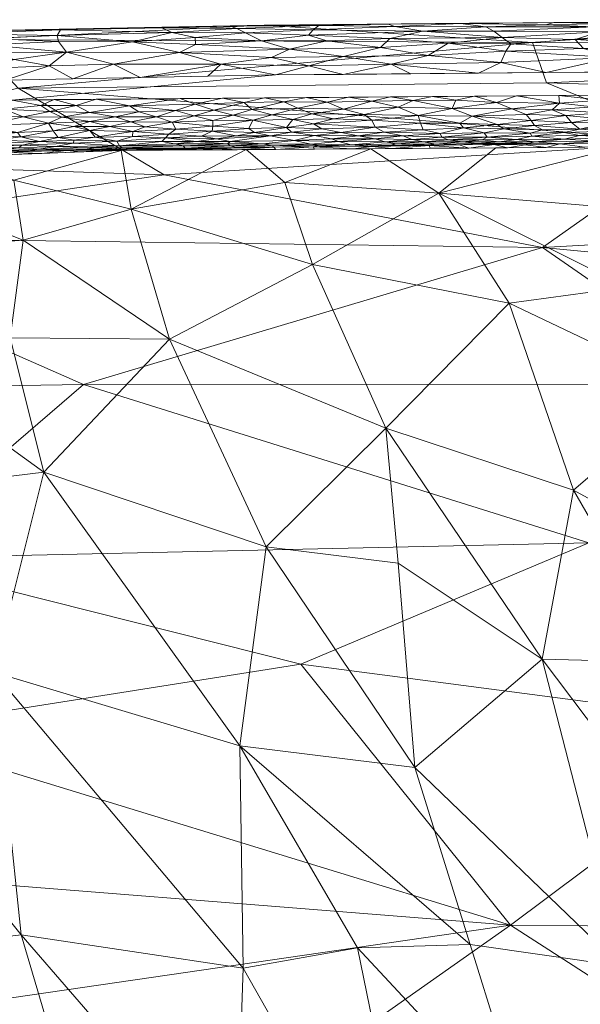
# Model space of a CAD drawing. Header units: millimetres. Extents: x -275 to 275, y 0 to 461.
# Tile 56 of 85: x -67 to -39, y 412 to 461. Entities that reach past the tile are written whole.
import ezdxf

# ---------------------------------------------------------------- set-up
doc = ezdxf.new("R2010")
doc.units = ezdxf.units.MM
doc.layers.add('A-GENM', color=13, linetype='Continuous')

# ---------------------------------------------------------------- blocks, each defined once
blk = doc.blocks.new('MODEL_CCAS1511-1000410R0 - MODEL_CCAS1511-1000410R0-465174-Preview')
at = {"layer": 'A-GENM', "lineweight": 9}
mesh = blk.add_polyface(dxfattribs=at)
corners = [(-272.167, 0), (-272.319, -150.975), (-272.479, -301.95), (-272.223, -329.002), (-270.726, -356.013), (-266.536, -382.739), (-256.83, -407.989), (-238.784, -428.131), (-214.858, -440.747), (-188.814, -448.06), (-162.114, -452.412), (-135.192, -455.069), (-108.188, -456.694), (-81.152, -457.659), (-54.105, -458.187), (-27.053, -458.42), (0, -458.452), (27.053, -458.42), (54.105, -458.187), (81.152, -457.659), (108.188, -456.694), (135.192, -455.069), (162.114, -452.412), (188.814, -448.059), (214.858, -440.746), (238.784, -428.131), (256.83, -407.989), (266.536, -382.739), (270.726, -356.013), (272.223, -329.002), (272.479, -301.95), (272.319, -150.975), (272.167, 0), (-271.479, -141.65), (-253.734, -118.36), (-222.049, -117.596), (-190.328, -117.596), (-158.607, -117.596), (-126.885, -117.596), (-95.164, -117.596), (-63.443, -117.596), (-31.721, -117.596), (0, -117.596), (15.006, -117.596), (30.013, -117.596), (45.019, -117.596), (60.026, -117.596), (75.032, -117.596), (90.039, -117.596), (105.045, -117.596), (120.051, -117.596), (135.058, -117.596), (150.064, -117.596), (165.071, -117.596), (180.077, -117.596), (195.083, -117.596), (210.09, -117.596), (225.096, -117.596), (240.103, -117.596), (255.062, -118.77), (267.363, -127.255), (271.479, -141.65), (271.5, -276.207), (270.746, -343.476), (267.133, -376.894), (262.881, -393.154), (255.834, -408.391), (245.398, -421.522), (232.048, -431.692), (216.932, -439.027), (200.945, -444.221), (167.942, -450.629), (134.487, -454.07), (67.276, -456.933), (0, -457.5), (-67.276, -456.933), (-134.485, -454.07), (-167.944, -450.629), (-200.946, -444.221), (-216.933, -439.027), (-232.048, -431.692), (-245.398, -421.522), (-255.835, -408.389), (-262.881, -393.152), (-267.133, -376.893), (-270.746, -343.476), (-271.5, -276.208), (0, -47.739), (12.205, -52.795), (17.261, -65), (12.205, -77.205), (0, -82.261), (-12.205, -77.205), (-17.261, -65), (-12.205, -52.795), (263.622, -390.318), (260.818, -397.614), (250.836, -414.68), (243.217, -423.183), (232.089, -431.661), (231.82, -431.802), (-231.823, -431.801), (-232.088, -431.662), (-243.217, -423.183), (-250.833, -414.683), (-260.819, -397.613), (-263.623, -390.318)]
mesh.append_faces([[corners[k] for k in face] for face in [(83, 105, 106), (98, 99, 25), (67, 97, 98), (80, 101, 102), (102, 103, 7), (68, 99, 100), (81, 103, 104), (65, 95, 96)]])
mesh.append_faces([[corners[k] for k in face] for face in [(8, 79, 101), (66, 26, 96), (69, 24, 100)]], dxfattribs={"vtx0": -1})
mesh.append_faces([[corners[k] for k in face] for face in [(0, 87, 32), (2, 86, 1), (4, 85, 3), (9, 78, 8), (14, 75, 13), (70, 24, 69)]], dxfattribs={"vtx0": -1, "vtx1": -1})
mesh.append_faces([[corners[k] for k in face] for face in [(94, 0, 38, 39)]], dxfattribs={"vtx0": -1, "vtx1": -1, "vtx3": -1})
mesh.append_faces([[corners[k] for k in face] for face in [(0, 35, 36), (33, 0, 1, 86), (92, 41, 42), (89, 48, 49, 88), (32, 58, 59), (62, 30, 31), (30, 62, 63), (90, 44, 45), (10, 76, 77), (75, 14, 15, 74), (28, 63, 64, 27), (23, 70, 71, 22), (70, 23, 24), (72, 21, 22, 71)]], dxfattribs={"vtx0": -1, "vtx2": -1})
mesh.append_faces([[corners[k] for k in face] for face in [(0, 36, 37, 38), (32, 52, 53, 54), (89, 46, 47, 48), (76, 10, 11, 12), (74, 15, 16, 17), (63, 28, 29, 30), (73, 18, 19, 20)]], dxfattribs={"vtx0": -1, "vtx3": -1})
mesh.append_faces([[corners[k] for k in face] for face in [(97, 26, 66)]], dxfattribs={"vtx1": -1})
mesh.append_faces([[corners[k] for k in face] for face in [(94, 87, 0), (87, 88, 32), (33, 34, 0), (34, 35, 0), (50, 51, 88, 49), (57, 58, 32, 56), (55, 56, 32, 54), (60, 61, 32), (59, 60, 32), (78, 79, 8)]], dxfattribs={"vtx1": -1, "vtx2": -1})
mesh.append_faces([[corners[k] for k in face] for face in [(51, 52, 32, 88)]], dxfattribs={"vtx1": -1, "vtx2": -1, "vtx3": -1})
mesh.append_faces([[corners[k] for k in face] for face in [(93, 94, 39, 40), (92, 93, 40, 41), (91, 92, 42, 43), (90, 91, 43, 44), (85, 86, 2, 3), (45, 46, 89, 90), (31, 32, 61, 62), (84, 85, 4, 5), (77, 78, 9, 10), (75, 76, 12, 13), (73, 74, 17, 18), (72, 73, 20, 21)]], dxfattribs={"vtx1": -1, "vtx3": -1})
mesh.append_faces([[corners[k] for k in face] for face in [(64, 95, 27), (5, 106, 84), (82, 105, 6), (6, 104, 82)]], dxfattribs={"vtx2": -1})
mesh = blk.add_polyface(dxfattribs=at)
corners = [(30.316, -447.544, -19.916), (24.459, -451.707, -12.616), (35.324, -451.393, -13.206), (48.597, -440.514, -29.288), (52.256, -448.697, -18.038), (59.408, -444.97, -23.636), (55.716, -413.498, -55.065), (66.826, -415.168, -53.981), (56.093, -402.76, -63.354), (54.575, -434.586, -35.925), (46.46, -397.149, -67.131), (37.518, -390.761, -71.303), (41.475, -405.345, -61.042), (44.374, -414.696, -53.836), (47.147, -423.545, -46.399), (55.885, -424.622, -45.596), (40.765, -428.956, -41.337), (39.204, -437.411, -32.743), (45.932, -452.274, -11.134), (49.335, -454.498, -2.496), (53.645, -452.814, -9.585), (33.348, -442.446, -26.857), (42.427, -446.771, -21.075), (35.3, -395.109, -68.269), (26.626, -394.637, -68.41), (36.822, -413.61, -54.556), (50.014, -414.514, -54.108), (47.974, -433.772, -36.689), (63.188, -402.887, -63.473), (53.526, -387.687, -73.849), (65.699, -438.321, -31.955), (34.227, -428.791, -41.405), (61.328, -451.47, -12.664), (55.578, -454.453, -2.496), (36.521, -447.566, -19.884), (36.85, -454.587, -2.496), (43.093, -454.542, -2.496), (27.638, -454.653, -2.496), (29.727, -432.231, -38.031), (24.324, -442.714, -26.481), (61.82, -454.408, -2.497), (26.863, -421.48, -47.881), (29.094, -413.493, -54.514)]
mesh.append_faces([[corners[k] for k in face] for face in [(0, 1, 2), (3, 4, 5), (6, 7, 8), (3, 5, 9), (10, 11, 12), (13, 14, 15), (3, 16, 17), (18, 19, 20), (17, 21, 22), (23, 24, 12), (25, 12, 24), (6, 26, 15), (27, 14, 16), (8, 28, 29), (6, 8, 10), (26, 10, 12), (15, 9, 30), (14, 9, 15), (3, 27, 16), (16, 31, 17), (4, 3, 22), (18, 4, 22), (32, 5, 4), (20, 4, 18), (32, 20, 33), (18, 22, 34), (34, 21, 0), (1, 37, 2), (15, 26, 13), (16, 14, 25), (12, 11, 23), (21, 17, 38), (22, 3, 17), (0, 21, 39), (32, 4, 20), (38, 31, 41), (42, 16, 25), (42, 41, 31), (17, 31, 38), (42, 31, 16), (34, 0, 2), (18, 34, 2), (21, 34, 22), (10, 26, 6), (26, 12, 13), (12, 25, 13), (25, 14, 13), (3, 9, 27), (14, 27, 9), (35, 18, 2)]], dxfattribs={"vtx0": -1, "vtx1": -1, "vtx2": -1})
mesh.append_faces([[corners[k] for k in face] for face in [(18, 35, 36), (20, 19, 33)]], dxfattribs={"vtx0": -1, "vtx2": -1})
mesh.append_faces([[corners[k] for k in face] for face in [(37, 35, 2), (33, 40, 32), (36, 19, 18)]], dxfattribs={"vtx1": -1, "vtx2": -1})
mesh = blk.add_polyface(dxfattribs=at)
corners = [(94.624, -437.272, -33.219), (82.938, -432.128, -38.789), (87.107, -440.74, -29.096), (85.34, -451.174, -12.461), (74.011, -452.821, -8.707), (77.7, -453.832, -2.497), (84.142, -407.61, -60.498), (85.832, -397.894, -67.854), (71.01, -389.631, -73.159), (55.716, -413.498, -55.065), (68.203, -428.311, -42.384), (66.826, -415.168, -53.981), (73.903, -414.342, -54.839), (75.61, -407.171, -60.599), (63.188, -402.887, -63.473), (59.408, -444.97, -23.636), (65.699, -438.321, -31.955), (54.575, -434.586, -35.925), (85.641, -453.544, -2.497), (93.8, -451.4, -11.382), (55.885, -424.622, -45.596), (66.725, -449.919, -15.701), (67.383, -445.031, -23.529), (74.636, -424.898, -45.696), (80.409, -423.994, -46.628), (84.031, -419.55, -50.662), (89.081, -429.077, -41.921), (88.467, -447.26, -19.859), (80.695, -442.979, -26.255), (80.801, -447.925, -18.943), (64.671, -394.861, -69.317), (95.866, -422.645, -48.094), (76.652, -433.279, -37.538), (56.093, -402.76, -63.354), (72.788, -437.455, -32.983), (69.76, -454.12, -2.497), (67.199, -452.923, -8.761), (61.82, -454.408, -2.497), (74.476, -444.673, -23.989), (61.328, -451.47, -12.664), (72.898, -449.419, -16.502)]
mesh.append_faces([[corners[k] for k in face] for face in [(35, 36, 37), (5, 4, 35)]], dxfattribs={"vtx0": -1, "vtx1": -1})
mesh.append_faces([[corners[k] for k in face] for face in [(0, 1, 2), (3, 4, 5), (6, 7, 8), (9, 10, 11), (12, 13, 14), (15, 16, 17), (3, 18, 19), (20, 16, 10), (15, 21, 22), (12, 23, 24), (25, 24, 26), (27, 28, 29), (14, 13, 30), (13, 8, 30), (25, 31, 6), (12, 14, 11), (32, 23, 10), (12, 25, 13), (23, 12, 11), (28, 27, 2), (25, 6, 13), (8, 13, 6), (11, 14, 33), (9, 20, 10), (10, 34, 32), (16, 38, 34), (16, 22, 38), (21, 39, 36), (4, 3, 29), (29, 28, 38), (35, 4, 36), (21, 36, 4), (21, 4, 40), (37, 36, 39), (22, 21, 40), (15, 39, 21), (38, 22, 40), (15, 22, 16), (40, 4, 29), (38, 28, 34), (28, 2, 32), (16, 34, 10), (28, 32, 34), (23, 32, 1), (23, 1, 24), (10, 23, 11), (26, 1, 0), (25, 12, 24), (40, 29, 38), (27, 29, 3), (2, 1, 32), (1, 26, 24)]], dxfattribs={"vtx0": -1, "vtx1": -1, "vtx2": -1})
mesh.append_faces([[corners[k] for k in face] for face in [(3, 5, 18)]], dxfattribs={"vtx0": -1, "vtx2": -1})
mesh = blk.add_polyface(dxfattribs=at)
corners = [(54.681, -460.68, -2.499), (41.249, -459.806, -20.717), (69.236, -459.955, -16.054), (38.429, -434.774, -97.266), (52.845, -428.714, -107.791), (73.82, -433.992, -98.105), (0, -429.661, -105.354), (0, -420.151, -120.75), (29.063, -425.591, -112.863), (27.34, -460.919, -2.526), (0, -460.952, -2.565), (0, -459.599, -20.606), (30.889, -442.721, -81.184), (0, -445.669, -72.919), (0, -438.222, -89.41), (40.551, -457.791, -34.389), (0, -456.521, -38.434), (33.284, -454.829, -47.428), (40.75, -449.55, -64.58), (63.703, -442.71, -81.213), (80.508, -450.093, -61.958), (0, -451.826, -55.906), (28.369, -398.728, -150), (53.455, -407.83, -138.143), (30.473, -407.995, -138.237), (19.256, -415.463, -128), (0, -409.838, -135.62), (56.788, -398.258, -150), (84.236, -397.237, -150), (74.074, -411.036, -133.234), (42.348, -415.649, -127.754), (59.671, -453.186, -53.372), (82.359, -453.947, -49.27), (0, -398.847, -150), (77.597, -418.465, -122.782), (74.026, -425.361, -112.59), (66.973, -457.521, -34.97), (85.101, -442.366, -80.885), (82.021, -460.137, -2.486)]
mesh.append_faces([[corners[k] for k in face] for face in [(13, 18, 21), (21, 17, 16), (0, 2, 38)]], dxfattribs={"vtx0": -1, "vtx1": -1})
mesh.append_faces([[corners[k] for k in face] for face in [(0, 1, 2), (3, 4, 5), (15, 16, 17), (9, 11, 1), (18, 19, 20), (14, 3, 12), (17, 21, 18), (18, 12, 19), (22, 23, 24), (6, 8, 3), (3, 8, 4), (23, 30, 24), (31, 20, 32), (24, 30, 25), (34, 30, 29), (25, 8, 7), (4, 30, 35), (19, 12, 3), (18, 13, 12), (31, 18, 20), (1, 15, 36), (18, 31, 17), (36, 17, 31), (36, 31, 32), (5, 4, 35), (30, 4, 8), (3, 5, 19), (37, 20, 19), (5, 37, 19), (30, 34, 35), (8, 25, 30), (26, 24, 25), (27, 29, 23), (29, 30, 23), (36, 2, 1), (15, 1, 11), (17, 36, 15)]], dxfattribs={"vtx0": -1, "vtx1": -1, "vtx2": -1})
mesh.append_faces([[corners[k] for k in face] for face in [(12, 13, 14), (25, 7, 26), (24, 33, 22), (15, 11, 16), (3, 14, 6), (23, 22, 27)]], dxfattribs={"vtx0": -1, "vtx2": -1})
mesh.append_faces([[corners[k] for k in face] for face in [(10, 11, 9)]], dxfattribs={"vtx1": -1})
mesh.append_faces([[corners[k] for k in face] for face in [(6, 7, 8), (0, 9, 1), (27, 28, 29), (26, 33, 24)]], dxfattribs={"vtx1": -1, "vtx2": -1})
mesh = blk.add_polyface(dxfattribs=at)
corners = [(66.944, -454.549, -1.271), (69.744, -454.435, -1.418), (67.955, -454.416, -1.596), (68.15, -454.919, -0.662), (65.916, -454.855, -0.787), (66.85, -455.093, -0.523), (66.453, -454.395, -1.81), (65.936, -454.481, -1.509), (68.414, -455.16, -0.445), (65.223, -455.396, -0.332), (65.454, -455.775, -0.157), (67.015, -455.314, -0.36), (66.729, -456.096, -0.063), (65.388, -456.366, -0.024), (67.68, -456.484, -0.008), (69.142, -454.73, -0.867), (66.797, -454.678, -1.02), (67.638, -454.33, -2.076), (68.714, -455.655, -0.176), (69.062, -455.381, -0.297), (70.185, -455.156, -0.421), (64.229, -454.768, -0.954), (71.113, -455.838, -0.101), (69.256, -456.142, -0.045), (69.76, -454.12, -2.497), (67.775, -454.192, -2.497), (70.814, -454.262, -2.103), (71.057, -454.615, -0.977), (69.262, -454.567, -1.132), (71.243, -454.828, -0.689), (65.101, -454.609, -1.215), (70.099, -456.509, -0.003), (69.376, -456.844), (65.835, -456.659, -0.001), (67.276, -456.933), (64.788, -456.068, -0.077), (65.174, -456.951), (69.824, -454.341, -1.746), (65.79, -454.264, -2.497), (64.58, -454.402, -1.973), (64.974, -455.059, -0.586)]
mesh.append_faces([[corners[k] for k in face] for face in [(32, 14, 34), (34, 33, 36)]], dxfattribs={"vtx0": -1, "vtx1": -1})
mesh.append_faces([[corners[k] for k in face] for face in [(0, 1, 2), (3, 4, 5), (6, 7, 2), (3, 5, 8), (9, 10, 11), (12, 13, 14), (15, 16, 4), (2, 17, 6), (18, 11, 10), (19, 20, 8), (21, 4, 16), (12, 18, 10), (22, 18, 23), (17, 26, 24), (15, 27, 28), (16, 15, 28), (29, 15, 3), (30, 0, 7), (14, 31, 23), (14, 32, 31), (12, 14, 23), (33, 34, 14), (18, 12, 23), (35, 13, 12), (12, 10, 35), (9, 11, 5), (14, 13, 33), (2, 1, 37), (17, 2, 37), (2, 7, 0), (17, 37, 26), (17, 38, 39), (17, 39, 6), (39, 7, 6), (0, 30, 16), (16, 28, 0), (0, 28, 1), (5, 4, 40), (15, 4, 3), (9, 5, 40), (8, 5, 11), (19, 11, 18), (3, 8, 20), (11, 19, 8)]], dxfattribs={"vtx0": -1, "vtx1": -1, "vtx2": -1})
mesh.append_faces([[corners[k] for k in face] for face in [(17, 24, 25)]], dxfattribs={"vtx0": -1, "vtx2": -1})
mesh.append_faces([[corners[k] for k in face] for face in [(25, 38, 17)]], dxfattribs={"vtx1": -1, "vtx2": -1})
mesh = blk.add_polyface(dxfattribs=at)
corners = [(37.975, -456.012, -0.213), (39.594, -456.167, -0.149), (39.307, -455.811, -0.304), (36.75, -454.766, -1.955), (38.638, -454.574, -2.496), (36.706, -454.588, -2.496), (39.89, -454.737, -1.965), (39.65, -454.981, -1.172), (41.144, -454.836, -1.496), (38, -454.868, -1.487), (41.625, -454.699, -2.123), (40.569, -454.56, -2.496), (41.326, -455.903, -0.247), (38.911, -455.154, -0.891), (41.282, -455.131, -0.891), (38.885, -455.48, -0.533), (37.412, -455.372, -0.646), (37.15, -455.57, -0.473), (36.963, -455.065, -1.06), (41.455, -454.755, -1.787), (42.056, -454.956, -1.176), (41.379, -455.282, -0.702), (39.665, -455.301, -0.699), (40.268, -456.446, -0.071), (41.565, -456.206, -0.13), (38.225, -456.597, -0.046), (35.697, -456.807, -0.02), (37.809, -456.932, -0.007), (42.293, -456.5, -0.056), (41.146, -455.659, -0.384), (39.945, -457.164), (39.896, -456.77, -0.02), (35.706, -455.233, -0.822), (36.027, -456.067, -0.198), (37.749, -456.295, -0.115), (37.527, -455.786, -0.327), (40.751, -455.447, -0.546), (42.501, -454.547, -2.496), (42.047, -457.146), (42.682, -455.486, -0.498), (37.843, -457.181)]
mesh.append_faces([[corners[k] for k in face] for face in [(11, 10, 37), (30, 27, 40)]], dxfattribs={"vtx0": -1, "vtx1": -1})
mesh.append_faces([[corners[k] for k in face] for face in [(0, 1, 2), (4, 3, 6), (7, 8, 9), (10, 11, 6), (2, 1, 12), (7, 13, 14), (9, 8, 6), (15, 16, 17), (18, 13, 7), (9, 6, 3), (19, 6, 8), (7, 20, 8), (21, 14, 22), (1, 23, 24), (25, 26, 27), (24, 23, 28), (12, 29, 2), (14, 13, 22), (18, 7, 9), (20, 7, 14), (27, 30, 31), (32, 13, 18), (16, 15, 22), (0, 33, 34), (1, 0, 34), (35, 0, 2), (34, 25, 23), (1, 24, 12), (34, 23, 1), (31, 28, 23), (15, 2, 29), (35, 2, 15), (15, 17, 35), (22, 15, 36), (22, 36, 21), (16, 22, 13), (13, 32, 16), (6, 19, 10), (29, 36, 15), (29, 39, 36), (25, 27, 31), (23, 25, 31)]], dxfattribs={"vtx0": -1, "vtx1": -1, "vtx2": -1})
mesh.append_faces([[corners[k] for k in face] for face in [(3, 4, 5)]], dxfattribs={"vtx0": -1, "vtx2": -1})
mesh.append_faces([[corners[k] for k in face] for face in [(11, 4, 6), (30, 38, 31)]], dxfattribs={"vtx1": -1, "vtx2": -1})
mesh = blk.add_polyface(dxfattribs=at)
corners = [(41.455, -454.755, -1.787), (41.144, -454.836, -1.496), (42.918, -454.846, -1.417), (43.666, -455.297, -0.66), (45.794, -455.069, -0.913), (43.516, -455.07, -0.948), (44.15, -457.128), (45.085, -456.921, -0.003), (43.054, -456.817, -0.012), (43.774, -454.934, -1.184), (45.47, -454.937, -1.142), (44.02, -454.765, -1.638), (44.433, -454.533, -2.496), (42.501, -454.547, -2.496), (43.174, -454.715, -1.908), (46.701, -454.838, -1.329), (44.749, -454.84, -1.38), (44.88, -455.782, -0.289), (46.861, -455.775, -0.28), (44.699, -455.543, -0.437), (45.268, -456.505, -0.049), (42.047, -457.146), (39.896, -456.77, -0.02), (44.264, -456.121, -0.148), (42.293, -456.5, -0.056), (46.972, -456.153, -0.128), (42.682, -455.486, -0.498), (41.379, -455.282, -0.702), (46.252, -457.11), (42.056, -454.956, -1.176), (41.282, -455.131, -0.891), (41.565, -456.206, -0.13), (41.326, -455.903, -0.247), (43.015, -455.713, -0.339), (45.87, -455.256, -0.677), (46.099, -454.727, -1.7), (44.929, -454.694, -1.92), (40.751, -455.447, -0.546), (41.625, -454.699, -2.123), (41.146, -455.659, -0.384), (46.421, -454.654, -2.077)]
mesh.append_faces([[corners[k] for k in face] for face in [(28, 7, 6), (6, 8, 21)]], dxfattribs={"vtx0": -1, "vtx1": -1})
mesh.append_faces([[corners[k] for k in face] for face in [(0, 1, 2), (3, 4, 5), (6, 7, 8), (9, 5, 10), (0, 2, 11), (10, 15, 16), (17, 18, 19), (8, 7, 20), (21, 8, 22), (20, 23, 24), (23, 20, 25), (19, 3, 26), (3, 27, 26), (5, 29, 30), (29, 9, 2), (5, 30, 27), (5, 4, 10), (23, 31, 24), (32, 23, 33), (4, 3, 34), (19, 34, 3), (14, 0, 11), (10, 16, 9), (2, 9, 16), (5, 9, 29), (2, 16, 11), (29, 2, 1), (16, 35, 11), (36, 11, 35), (12, 14, 36), (24, 22, 8), (20, 24, 8), (26, 27, 37), (5, 27, 3), (38, 0, 14), (14, 13, 38), (23, 32, 31), (39, 32, 33), (26, 39, 33), (19, 26, 33), (19, 33, 17), (33, 23, 17), (25, 17, 23), (12, 36, 40), (11, 36, 14)]], dxfattribs={"vtx0": -1, "vtx1": -1, "vtx2": -1})
mesh.append_faces([[corners[k] for k in face] for face in [(12, 13, 14)]], dxfattribs={"vtx1": -1, "vtx2": -1})
mesh = blk.add_polyface(dxfattribs=at)
corners = [(44.929, -454.694, -1.92), (46.099, -454.727, -1.7), (46.421, -454.654, -2.077), (49.675, -456.209, -0.102), (46.972, -456.153, -0.128), (47.973, -456.571, -0.034), (45.87, -455.256, -0.677), (48.668, -455.332, -0.57), (47.743, -455.144, -0.781), (45.47, -454.937, -1.142), (47.278, -454.954, -1.071), (46.701, -454.838, -1.329), (49.13, -454.986, -0.978), (46.365, -454.519, -2.496), (48.297, -454.505, -2.496), (44.749, -454.84, -1.38), (48.362, -454.664, -1.87), (48.063, -454.745, -1.548), (50.325, -454.689, -1.649), (46.718, -455.45, -0.49), (46.861, -455.775, -0.28), (49.118, -455.568, -0.384), (50.824, -455.316, -0.56), (50.962, -454.854, -1.174), (48.629, -454.844, -1.261), (49.296, -454.61, -2.172), (49.294, -455.918, -0.201), (45.268, -456.505, -0.049), (50.707, -456.483, -0.042), (47.225, -456.913, -0.003), (48.355, -457.093), (49.296, -456.868, -0.003), (44.699, -455.543, -0.437), (44.88, -455.782, -0.289), (50.457, -457.075), (46.252, -457.11), (45.085, -456.921, -0.003), (49.965, -455.15, -0.741), (45.794, -455.069, -0.913), (44.433, -454.533, -2.496), (50.229, -454.491, -2.496)]
mesh.append_faces([[corners[k] for k in face] for face in [(13, 2, 14), (30, 29, 35), (14, 25, 40)]], dxfattribs={"vtx0": -1, "vtx1": -1})
mesh.append_faces([[corners[k] for k in face] for face in [(0, 1, 2), (3, 4, 5), (6, 7, 8), (9, 10, 11), (12, 10, 8), (15, 11, 1), (16, 17, 18), (19, 20, 21), (7, 21, 22), (6, 19, 7), (23, 24, 12), (25, 2, 16), (4, 3, 26), (27, 5, 4), (20, 4, 26), (3, 5, 28), (29, 30, 31), (20, 19, 32), (33, 4, 20), (26, 21, 20), (31, 28, 5), (27, 29, 5), (29, 31, 5), (29, 36, 35), (7, 22, 37), (8, 7, 37), (21, 7, 19), (12, 8, 37), (8, 38, 6), (10, 12, 24), (10, 24, 11), (8, 10, 38), (24, 17, 11), (11, 17, 1), (2, 1, 16), (1, 17, 16), (24, 18, 17), (10, 9, 38), (14, 2, 25), (18, 25, 16), (32, 19, 6), (27, 36, 29)]], dxfattribs={"vtx0": -1, "vtx1": -1, "vtx2": -1})
mesh.append_faces([[corners[k] for k in face] for face in [(2, 13, 39)]], dxfattribs={"vtx0": -1, "vtx2": -1})
mesh.append_faces([[corners[k] for k in face] for face in [(30, 34, 31)]], dxfattribs={"vtx1": -1, "vtx2": -1})
mesh = blk.add_polyface(dxfattribs=at)
corners = [(54.192, -454.571, -1.966), (52.216, -454.595, -1.992), (51.98, -454.652, -1.71), (51.795, -455.497, -0.408), (53.559, -455.557, -0.353), (53.303, -455.331, -0.517), (50.229, -454.491, -2.496), (49.296, -454.61, -2.172), (50.325, -454.689, -1.649), (50.962, -454.854, -1.174), (52.331, -454.722, -1.45), (50.824, -455.316, -0.56), (52.151, -455.154, -0.703), (51.212, -455.99, -0.164), (52.208, -455.738, -0.264), (49.294, -455.918, -0.201), (49.675, -456.209, -0.102), (52.298, -456.234, -0.087), (50.707, -456.483, -0.042), (54.269, -456.2, -0.088), (53.239, -455.966, -0.162), (54.746, -454.746, -1.297), (53.173, -454.905, -1.023), (51.306, -454.999, -0.915), (54.277, -454.638, -1.639), (52.989, -456.525, -0.031), (51.521, -456.833, -0.004), (50.457, -457.075), (49.296, -456.868, -0.003), (49.118, -455.568, -0.384), (53.691, -456.84, -0.002), (55.289, -456.455, -0.036), (52.559, -457.057), (54.662, -457.04), (54.353, -455.144, -0.68), (49.965, -455.15, -0.741), (49.13, -454.986, -0.978), (48.629, -454.844, -1.261), (54.093, -454.463, -2.496), (52.161, -454.477, -2.496)]
mesh.append_faces([[corners[k] for k in face] for face in [(32, 26, 27)]], dxfattribs={"vtx0": -1, "vtx1": -1})
mesh.append_faces([[corners[k] for k in face] for face in [(0, 1, 2), (3, 4, 5), (6, 7, 1), (8, 9, 10), (1, 7, 8), (11, 5, 12), (13, 14, 15), (13, 16, 17), (16, 18, 17), (17, 19, 20), (4, 3, 14), (21, 10, 22), (9, 23, 22), (24, 0, 2), (19, 17, 25), (26, 25, 18), (13, 17, 20), (18, 25, 17), (14, 13, 20), (13, 15, 16), (27, 26, 28), (14, 3, 29), (15, 14, 29), (3, 5, 11), (30, 31, 25), (26, 32, 30), (18, 28, 26), (25, 26, 30), (4, 14, 20), (12, 5, 34), (22, 12, 34), (12, 35, 11), (29, 3, 11), (35, 12, 23), (23, 36, 35), (22, 10, 9), (22, 23, 12), (36, 23, 9), (37, 9, 8), (2, 8, 10), (24, 10, 21), (38, 1, 0), (24, 2, 10), (1, 8, 2)]], dxfattribs={"vtx0": -1, "vtx1": -1, "vtx2": -1})
mesh.append_faces([[corners[k] for k in face] for face in [(1, 38, 39)]], dxfattribs={"vtx0": -1, "vtx2": -1})
mesh.append_faces([[corners[k] for k in face] for face in [(32, 33, 30), (39, 6, 1)]], dxfattribs={"vtx1": -1, "vtx2": -1})
mesh = blk.add_polyface(dxfattribs=at)
corners = [(53.239, -455.966, -0.162), (54.269, -456.2, -0.088), (55.235, -455.922, -0.167), (55.289, -456.455, -0.036), (52.989, -456.525, -0.031), (57.956, -454.436, -2.496), (56.024, -454.449, -2.496), (57.028, -454.504, -2.172), (55.433, -455.51, -0.365), (57.246, -455.622, -0.285), (57.273, -455.367, -0.442), (56.38, -454.86, -1.02), (53.173, -454.905, -1.023), (54.353, -455.144, -0.68), (57.058, -454.987, -0.817), (56.075, -455.141, -0.655), (56.217, -456.17, -0.088), (57.195, -456.421, -0.036), (54.662, -457.04), (55.673, -456.804, -0.002), (53.691, -456.84, -0.002), (56.764, -457.022), (58.077, -454.859, -0.977), (55.156, -455.304, -0.517), (53.303, -455.331, -0.517), (56.365, -454.643, -1.515), (56.098, -454.56, -1.869), (54.277, -454.638, -1.639), (54.746, -454.746, -1.297), (54.192, -454.571, -1.966), (58.167, -456.146, -0.086), (57.234, -455.91, -0.161), (53.559, -455.557, -0.353), (58.13, -456.732, -0.004), (57.805, -455.131, -0.638), (56.515, -454.738, -1.255), (58.627, -454.53, -1.823), (58.725, -454.648, -1.391), (54.093, -454.463, -2.496), (59.086, -455.468, -0.355)]
mesh.append_faces([[corners[k] for k in face] for face in [(21, 19, 18), (38, 29, 6)]], dxfattribs={"vtx0": -1, "vtx1": -1})
mesh.append_faces([[corners[k] for k in face] for face in [(0, 1, 2), (3, 1, 4), (8, 9, 10), (11, 12, 13), (14, 13, 15), (16, 3, 17), (18, 19, 20), (22, 11, 14), (23, 13, 24), (25, 26, 27), (11, 28, 12), (29, 26, 7), (16, 30, 31), (2, 16, 31), (1, 3, 16), (9, 2, 31), (2, 8, 32), (16, 17, 30), (17, 19, 33), (17, 3, 19), (2, 1, 16), (20, 19, 3), (0, 2, 32), (33, 19, 21), (23, 24, 32), (23, 32, 8), (10, 23, 8), (15, 13, 23), (10, 15, 23), (14, 15, 34), (13, 14, 11), (28, 35, 25), (25, 27, 28), (27, 26, 29), (35, 28, 11), (36, 25, 37), (6, 29, 7), (36, 7, 26), (25, 36, 26), (35, 11, 22), (37, 25, 35), (10, 9, 39), (2, 9, 8), (10, 34, 15)]], dxfattribs={"vtx0": -1, "vtx1": -1, "vtx2": -1})
mesh.append_faces([[corners[k] for k in face] for face in [(5, 6, 7)]], dxfattribs={"vtx1": -1, "vtx2": -1})
mesh = blk.add_polyface(dxfattribs=at)
corners = [(58.725, -454.648, -1.391), (59.137, -454.744, -1.153), (61.901, -454.646, -1.263), (59.785, -454.853, -0.944), (62.04, -454.869, -0.863), (61.777, -454.547, -1.541), (57.805, -455.131, -0.638), (59.442, -455.233, -0.519), (59.606, -455.037, -0.707), (61.238, -455.36, -0.401), (61.261, -455.111, -0.601), (61.404, -456.648, -0.005), (60.949, -456.345, -0.038), (59.103, -456.401, -0.035), (58.167, -456.146, -0.086), (60.065, -456.096, -0.091), (57.195, -456.421, -0.036), (58.13, -456.732, -0.004), (58.867, -457.004), (60.969, -456.987), (63.071, -456.969), (60.629, -455.599, -0.268), (62.397, -455.614, -0.245), (57.246, -455.622, -0.285), (57.234, -455.91, -0.161), (59.277, -455.821, -0.181), (57.273, -455.367, -0.442), (56.515, -454.738, -1.255), (58.077, -454.859, -0.977), (60.873, -454.439, -2.207), (59.888, -454.422, -2.497), (59.082, -454.472, -2.17), (57.028, -454.504, -2.172), (57.956, -454.436, -2.496), (62.122, -456.096, -0.082), (61.343, -455.838, -0.162), (59.086, -455.468, -0.355), (56.764, -457.022), (57.058, -454.987, -0.817), (61.162, -454.487, -1.831), (58.627, -454.53, -1.823), (61.82, -454.408, -2.497)]
mesh.append_faces([[corners[k] for k in face] for face in [(30, 29, 41)]], dxfattribs={"vtx0": -1, "vtx1": -1})
mesh.append_faces([[corners[k] for k in face] for face in [(0, 1, 2), (2, 3, 4), (5, 0, 2), (6, 7, 8), (9, 10, 7), (11, 12, 13), (14, 13, 15), (13, 16, 17), (21, 22, 9), (23, 24, 25), (24, 14, 25), (26, 7, 6), (1, 27, 28), (29, 30, 31), (32, 31, 33), (11, 13, 17), (15, 34, 35), (15, 13, 12), (25, 15, 35), (15, 25, 14), (21, 25, 35), (23, 25, 36), (16, 13, 14), (11, 17, 18), (38, 6, 8), (8, 28, 38), (1, 28, 3), (2, 1, 3), (1, 0, 27), (34, 15, 12), (5, 39, 40), (32, 40, 31), (5, 40, 0), (40, 39, 31), (4, 3, 8), (7, 26, 36), (9, 7, 36), (8, 7, 10), (21, 9, 36), (4, 8, 10), (8, 3, 28), (25, 21, 36), (21, 35, 22), (39, 29, 31)]], dxfattribs={"vtx0": -1, "vtx1": -1, "vtx2": -1})
mesh.append_faces([[corners[k] for k in face] for face in [(17, 37, 18)]], dxfattribs={"vtx0": -1, "vtx2": -1})
mesh.append_faces([[corners[k] for k in face] for face in [(11, 18, 19, 20)]], dxfattribs={"vtx0": -1, "vtx3": -1})
mesh.append_faces([[corners[k] for k in face] for face in [(30, 33, 31)]], dxfattribs={"vtx1": -1, "vtx2": -1})
mesh = blk.add_polyface(dxfattribs=at)
corners = [(64.186, -455.609, -0.232), (62.397, -455.614, -0.245), (63.4, -455.854, -0.143), (62.122, -456.096, -0.082), (64.788, -456.068, -0.077), (64.074, -456.654, -0.002), (61.404, -456.648, -0.005), (63.071, -456.969), (65.388, -456.366, -0.024), (63.414, -456.316, -0.036), (62.04, -454.869, -0.863), (61.261, -455.111, -0.601), (63.118, -455.082, -0.597), (63.385, -455.409, -0.345), (64.974, -455.059, -0.586), (65.101, -454.609, -1.215), (61.901, -454.646, -1.263), (64.229, -454.768, -0.954), (63.64, -454.534, -1.477), (61.162, -454.487, -1.831), (63.078, -454.465, -1.772), (62.639, -454.417, -2.129), (65.223, -455.396, -0.332), (65.916, -454.855, -0.787), (64.174, -454.918, -0.75), (66.797, -454.678, -1.02), (65.174, -456.951), (65.835, -456.659, -0.001), (60.949, -456.345, -0.038), (65.454, -455.775, -0.157), (61.343, -455.838, -0.162), (61.238, -455.36, -0.401), (63.805, -454.336, -2.497), (61.82, -454.408, -2.497), (65.936, -454.481, -1.509), (64.58, -454.402, -1.973), (61.777, -454.547, -1.541), (60.873, -454.439, -2.207), (65.79, -454.264, -2.497)]
mesh.append_faces([[corners[k] for k in face] for face in [(0, 1, 2), (2, 3, 4), (5, 6, 7), (5, 8, 9), (4, 3, 9), (10, 11, 12), (12, 13, 14), (15, 16, 17), (18, 16, 15), (19, 20, 21), (13, 0, 22), (22, 14, 13), (14, 23, 24), (15, 17, 25), (24, 23, 17), (8, 4, 9), (5, 27, 8), (6, 5, 9), (28, 9, 3), (5, 26, 27), (2, 4, 29), (0, 2, 29), (2, 30, 3), (9, 28, 6), (31, 1, 13), (29, 22, 0), (34, 20, 18), (15, 34, 18), (20, 34, 35), (36, 16, 18), (20, 36, 18), (10, 24, 17), (19, 21, 37), (12, 14, 24), (16, 10, 17), (10, 12, 24), (12, 11, 31), (31, 13, 12), (1, 0, 13), (2, 1, 30), (21, 20, 35), (36, 20, 19), (32, 21, 35), (33, 37, 21)]], dxfattribs={"vtx0": -1, "vtx1": -1, "vtx2": -1})
mesh.append_faces([[corners[k] for k in face] for face in [(35, 38, 32)]], dxfattribs={"vtx0": -1, "vtx2": -1})
mesh.append_faces([[corners[k] for k in face] for face in [(7, 26, 5), (32, 33, 21)]], dxfattribs={"vtx1": -1, "vtx2": -1})
mesh = blk.add_polyface(dxfattribs=at)
corners = [(71.006, -458.955, -0.234), (67.172, -458.957, -0.2), (68.753, -459.314, -0.409), (61.263, -459.85, -0.733), (58.106, -459.709, -0.562), (58.121, -460.062, -0.913), (64.248, -457.989), (65.427, -458.646, -0.083), (67.629, -457.924), (64.861, -460.448, -1.907), (59.796, -460.536, -1.919), (61.493, -460.545, -2.496), (64.909, -460.477, -2.494), (68.325, -460.409, -2.492), (68.935, -460.397, -2.025), (59.283, -460.31, -1.308), (65.021, -460.157, -1.209), (58.902, -459.31, -0.303), (64.558, -459.32, -0.362), (70.066, -460.239, -1.567), (64.962, -459.856, -0.806), (56.033, -460.51, -1.645), (56.382, -460.624, -2.102), (62.213, -458.733, -0.091), (56.838, -458.728, -0.068), (68.553, -458.505, -0.063), (60.867, -458.055), (57.486, -458.121), (58.078, -460.612, -2.497), (55.599, -460.3, -1.198), (54.307, -459.056, -0.157), (54.662, -460.68, -2.499), (68.538, -459.696, -0.71), (68.58, -460.018, -1.097), (53.411, -459.476, -0.353), (54.808, -459.891, -0.679)]
mesh.append_faces([[corners[k] for k in face] for face in [(6, 7, 8), (26, 23, 6)]], dxfattribs={"vtx0": -1, "vtx1": -1})
mesh.append_faces([[corners[k] for k in face] for face in [(0, 1, 2), (3, 4, 5), (9, 10, 11), (15, 16, 3), (17, 3, 18), (9, 16, 15), (16, 9, 19), (10, 9, 15), (18, 3, 20), (20, 3, 16), (4, 3, 17), (21, 22, 10), (18, 23, 17), (17, 23, 24), (1, 0, 25), (21, 10, 15), (22, 28, 10), (29, 21, 15), (5, 15, 3), (30, 17, 24), (6, 23, 7), (7, 18, 1), (7, 1, 25), (2, 18, 32), (18, 2, 1), (7, 25, 8), (18, 7, 23), (19, 9, 14), (14, 9, 12), (33, 20, 16), (18, 20, 32), (34, 4, 17), (35, 5, 4), (15, 5, 29), (26, 24, 23), (20, 33, 32), (19, 33, 16)]], dxfattribs={"vtx0": -1, "vtx1": -1, "vtx2": -1})
mesh.append_faces([[corners[k] for k in face] for face in [(24, 26, 27), (22, 31, 28), (9, 11, 12)]], dxfattribs={"vtx0": -1, "vtx2": -1})
mesh.append_faces([[corners[k] for k in face] for face in [(12, 13, 14), (28, 11, 10)]], dxfattribs={"vtx1": -1, "vtx2": -1})
mesh = blk.add_polyface(dxfattribs=at)
corners = [(38.703, -459.518, -0.291), (34.088, -459.273, -0.164), (34.707, -459.697, -0.377), (42.596, -459.374, -0.235), (42.831, -458.817, -0.051), (37.242, -459.06, -0.1), (42.339, -459.738, -0.443), (39.125, -459.967, -0.597), (42.77, -460.064, -0.714), (43.182, -460.372, -1.086), (43.585, -460.6, -1.504), (46.745, -460.376, -1.146), (40.599, -460.694, -1.676), (40.18, -460.805, -2.103), (44.857, -460.756, -2.063), (35.22, -460.847, -2.13), (37.506, -460.765, -1.822), (45.468, -459.774, -0.49), (46.467, -459.159, -0.16), (40.579, -458.304), (37.197, -458.333), (34.669, -460.559, -1.279), (38.195, -460.593, -1.39), (37.898, -460.337, -0.976), (48.134, -460.612, -1.651), (40.997, -460.8, -2.513), (44.413, -460.77, -2.509), (47.829, -460.74, -2.506), (48.322, -458.727, -0.045), (43.96, -458.275), (34.046, -458.824, -0.039), (35.48, -460.087, -0.68), (33.438, -460.777, -1.769), (37.58, -460.83, -2.516), (34.164, -460.859, -2.519), (32.026, -460.226, -0.798)]
mesh.append_faces([[corners[k] for k in face] for face in [(33, 15, 34)]], dxfattribs={"vtx0": -1, "vtx1": -1})
mesh.append_faces([[corners[k] for k in face] for face in [(0, 1, 2), (3, 4, 5), (6, 7, 8), (9, 10, 11), (12, 13, 14), (15, 13, 16), (3, 17, 18), (21, 22, 23), (8, 9, 11), (24, 10, 14), (12, 10, 22), (8, 17, 6), (4, 3, 18), (28, 29, 4), (0, 2, 7), (30, 1, 5), (19, 5, 4), (6, 17, 3), (0, 3, 5), (2, 31, 7), (16, 22, 21), (16, 21, 32), (21, 23, 31), (12, 22, 16), (9, 22, 10), (13, 12, 16), (14, 10, 12), (32, 15, 16), (15, 33, 13), (8, 23, 9), (22, 9, 23), (25, 14, 13), (20, 30, 5), (21, 31, 35), (23, 8, 7), (3, 0, 6), (23, 7, 31), (0, 5, 1), (6, 0, 7)]], dxfattribs={"vtx0": -1, "vtx1": -1, "vtx2": -1})
mesh.append_faces([[corners[k] for k in face] for face in [(5, 19, 20)]], dxfattribs={"vtx0": -1, "vtx2": -1})
mesh.append_faces([[corners[k] for k in face] for face in [(14, 25, 26, 27)]], dxfattribs={"vtx0": -1, "vtx3": -1})
mesh.append_faces([[corners[k] for k in face] for face in [(33, 25, 13), (29, 19, 4)]], dxfattribs={"vtx1": -1, "vtx2": -1})
mesh = blk.add_polyface(dxfattribs=at)
corners = [(48.382, -460.01, -0.717), (52.456, -460.179, -0.962), (51.533, -459.897, -0.646), (56.382, -460.624, -2.102), (51.942, -460.663, -1.992), (54.662, -460.68, -2.499), (48.858, -459.564, -0.373), (52.216, -460.449, -1.384), (56.033, -460.51, -1.645), (55.599, -460.3, -1.198), (53.411, -459.476, -0.353), (50.7, -459.109, -0.159), (54.307, -459.056, -0.157), (50.723, -458.216), (48.322, -458.727, -0.045), (52.443, -458.645, -0.038), (46.745, -460.376, -1.146), (43.585, -460.6, -1.504), (48.134, -460.612, -1.651), (44.857, -460.756, -2.063), (48.478, -460.722, -2.086), (47.342, -458.246), (47.829, -460.74, -2.506), (51.246, -460.71, -2.502), (42.77, -460.064, -0.714), (45.468, -459.774, -0.49), (54.808, -459.891, -0.679), (58.106, -459.709, -0.562), (46.467, -459.159, -0.16), (42.831, -458.817, -0.051), (56.838, -458.728, -0.068), (54.105, -458.187), (58.902, -459.31, -0.303), (43.96, -458.275), (58.121, -460.062, -0.913), (57.486, -458.121)]
mesh.append_faces([[corners[k] for k in face] for face in [(33, 14, 21), (23, 20, 22)]], dxfattribs={"vtx0": -1, "vtx1": -1})
mesh.append_faces([[corners[k] for k in face] for face in [(0, 1, 2), (3, 4, 5), (0, 2, 6), (7, 4, 8), (8, 9, 7), (10, 11, 6), (12, 11, 10), (1, 7, 9), (13, 14, 15), (16, 17, 18), (19, 20, 18), (18, 20, 4), (22, 20, 19), (18, 4, 7), (20, 23, 4), (7, 1, 16), (7, 16, 18), (16, 0, 24), (25, 0, 6), (1, 9, 26), (2, 1, 26), (16, 1, 0), (10, 2, 26), (2, 10, 6), (27, 10, 26), (28, 6, 11), (0, 25, 24), (11, 14, 28), (29, 28, 14), (14, 11, 15), (12, 15, 11), (30, 31, 15), (28, 25, 6), (4, 3, 8), (32, 12, 10), (15, 12, 30), (34, 26, 9)]], dxfattribs={"vtx0": -1, "vtx1": -1, "vtx2": -1})
mesh.append_faces([[corners[k] for k in face] for face in [(14, 13, 21), (15, 31, 13)]], dxfattribs={"vtx0": -1, "vtx2": -1})
mesh.append_faces([[corners[k] for k in face] for face in [(35, 31, 30), (23, 5, 4)]], dxfattribs={"vtx1": -1, "vtx2": -1})

msp = doc.modelspace()

# ---------------------------------------------------------------- block references
at = {"layer": 'A-GENM', "lineweight": 9, "rotation": 180}
msp.add_blockref('MODEL_CCAS1511-1000410R0 - MODEL_CCAS1511-1000410R0-465174-Preview', (0, 0, 850), dxfattribs=at)

doc.saveas('drawing.dxf')
